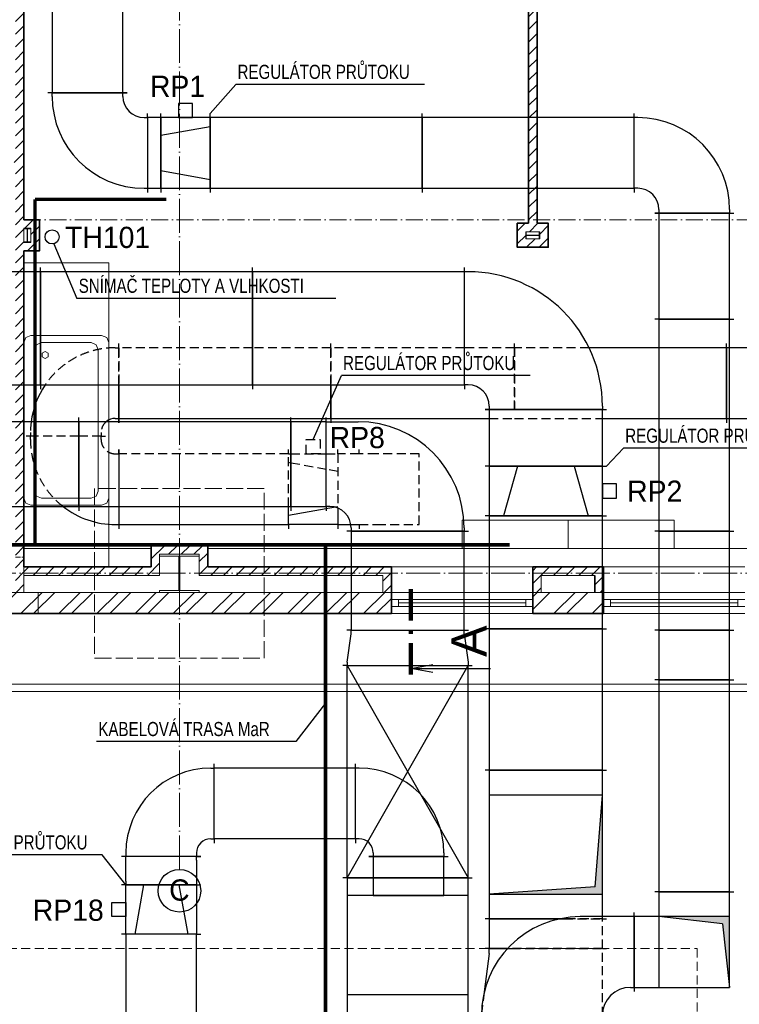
# Model space of a CAD drawing. Header units: millimetres. Extents: x -21108 to 360233, y 566 to 551167.
# Tile 33 of 38: x 180361 to 185453, y 268778 to 275740. Entities that reach past the tile are written whole.
import ezdxf
from ezdxf.enums import TextEntityAlignment as Align

# ---------------------------------------------------------------- set-up
doc = ezdxf.new("R2010")
doc.units = ezdxf.units.MM
doc.header["$LTSCALE"] = 10
for name, pattern in [('ACAD_ISO02W100', [15, 12, -3]), ('ACAD_ISO04W100', [30, 24, -3, 0, -3]), ('ACAD_ISO10W100', [18, 12, -3, 0, -3]), ('DASHED', [19.05, 12.7, -6.35]), ('DASHED2', [9.525, 6.35, -3.175])]:
    doc.linetypes.add(name, pattern=pattern)
for name, color, linetype in [('MaR', 1, 'Continuous'), ('popisky', 253, 'Continuous'), ('rezy', 253, 'Continuous')]:
    doc.layers.add(name, color=color, linetype=linetype)
for name, color, linetype, lineweight in [('NS_tenka', 253, 'Continuous', 9), ('NS_tlusta', 253, 'Continuous', 15), ('NS_velmi_tlusta', 253, 'Continuous', 35), ('srafy', 253, 'Continuous', 9), ('tlusta', 253, 'Continuous', 15), ('VZT Tenka', 7, 'Continuous', 15)]:
    doc.layers.add(name, color=color, linetype=linetype, lineweight=lineweight)
doc.layers.add('zarizovaci predmety', color=253, linetype='Continuous', lineweight=9, transparency=0.3)
doc.styles.add('laplan N', font='txt')
doc.styles.add('pivovarska', font='txt')
doc.styles.get("Standard").update_dxf_attribs({"font": 'ic-simplex.shx', "width": 0.8})
pattern_1 = [(45, (296868.58, 241215.705), (-44.90128, 44.90128), [])]
pattern_2 = [(45, (295236.7, 242274.44), (-134.70384, 134.70384), []), (45, (295326.5, 242274.44), (-134.70384, 134.70384), [])]

# ---------------------------------------------------------------- blocks, each defined once
blk = doc.blocks.new('A$C58849bc7')
at = {"layer": 'NS_tlusta'}
for p, q in [((0, 150), (1000, 150)), ((0, 100), (1000, 100)), ((50, 100), (50, 50)), ((50, 75), (950, 75)), ((950, 100), (950, 50)), ((0, 50), (1000, 50)), ((0, 0), (1000, 0))]:
    blk.add_line(p, q, dxfattribs=at)
blk = doc.blocks.new('*U1060')
at = {"layer": 'zarizovaci predmety'}
blk.add_lwpolyline([(0, 0), (2151, 0), (2151, -600), (0, -600)], close=True, dxfattribs=at)
blk = doc.blocks.new('CA0502B2$')
at = {"layer": 'zarizovaci predmety'}
for p, q in [((-0.7604, -0.0146), (-0.725, 0)), ((-0.075, 0), (-0.725, 0)), ((-0.075, 0), (0.075, 0)), ((0.375, 0), (0.075, 0)), ((0.4104, -0.0146), (0.375, 0)), ((-0.7604, -0.0146), (-0.775, -0.05)), ((-0.775, -0.55), (-0.775, -0.05)), ((0.4104, -0.0146), (0.425, -0.05)), ((0.425, -0.55), (0.425, -0.05)), ((-0.7104, -0.0896), (-0.725, -0.125)), ((-0.725, -0.475), (-0.725, -0.125)), ((-0.7104, -0.0896), (-0.675, -0.075)), ((0.325, -0.075), (-0.675, -0.075)), ((0.2751, -0.1283), (0.2626, -0.15)), ((0.3001, -0.1283), (0.2751, -0.1283)), ((0.3126, -0.15), (0.3001, -0.1283)), ((0.3604, -0.0896), (0.325, -0.075)), ((0.375, -0.125), (0.3604, -0.0896)), ((0.375, -0.475), (0.375, -0.125)), ((0.2751, -0.1717), (0.2626, -0.15)), ((0.3001, -0.1717), (0.2751, -0.1717)), ((0.3126, -0.15), (0.3001, -0.1717)), ((-0.725, -0.475), (-0.7104, -0.5104)), ((0.3604, -0.5104), (0.375, -0.475)), ((-0.775, -0.55), (-0.7604, -0.5854)), ((-0.675, -0.525), (-0.7104, -0.5104)), ((-0.675, -0.525), (0.325, -0.525)), ((0.325, -0.525), (0.3604, -0.5104)), ((0.425, -0.55), (0.4104, -0.5854)), ((-0.725, -0.6), (-0.7604, -0.5854)), ((-0.725, -0.6), (-0.075, -0.6)), ((0.075, -0.6), (-0.075, -0.6)), ((0.075, -0.6), (0.375, -0.6)), ((0.375, -0.6), (0.4104, -0.5854))]:
    blk.add_line(p, q, dxfattribs=at)
blk = doc.blocks.new('*U1050')
at = {"layer": 'popisky', "linetype": 'ByBlock'}
blk.add_circle((0, 0), 3.02, dxfattribs=at)
at = {"layer": 'popisky', "linetype": 'ByBlock', "style": 'laplan N'}
blk.add_attdef('OZNACENI', text='', height=3, dxfattribs=at).set_placement((0, 0.1), align=Align.MIDDLE_CENTER)
blk = doc.blocks.new('*U1062')
at = {"layer": 'rezy', "linetype": 'ByBlock'}
blk.add_line((-11.27, 0), (-11.27, -11.25), dxfattribs=at)
at = {"layer": 'rezy', "linetype": 'ByBlock', "const_width": 0.63}
for points in [[(-12.15, 0), (-7.65, 0)], [(-6.39, 0), (-5.76, 0)], [(-4.5, 0), (0, 0)]]:
    blk.add_lwpolyline(points, dxfattribs=at)
at = {"layer": 'rezy', "linetype": 'ByBlock'}
blk.add_lwpolyline([(-11.82, -3.1), (-11.27, 0), (-10.72, -3.1)], dxfattribs=at)
at = {"layer": 'rezy', "linetype": 'ByBlock', "style": 'pivovarska'}
blk.add_attdef('OZN_ŘEZU_1K', (-9.63, -10.73), '', height=5, dxfattribs=at)

msp = doc.modelspace()

# ---------------------------------------------------------------- hatches: boundary and pattern name
at = {"layer": 'srafy', "transparency": 33554610}
h = msp.add_hatch(dxfattribs=at)
h.set_pattern_fill('ANSI31', color=8, scale=20)
h.set_pattern_definition(pattern_1)
h.paths.add_polyline_path([(180391.399, 271825.417), (180331.399, 271825.417), (180331.399, 271690.417), (180391.399, 271690.417)])
h.paths.add_polyline_path([(180331.399, 274790.417), (179341.399, 274790.417), (179341.399, 274730.417), (180331.399, 274730.417), (180331.399, 271825.417), (180391.399, 271825.417), (180391.399, 281825.417), (180331.399, 281825.417)])
h.paths.add_polyline_path([(180331.399, 282590.148), (180331.399, 281825.417), (180391.399, 281825.417), (180391.399, 282588.004)])
h = msp.add_hatch(dxfattribs=at)
h.set_pattern_fill('ANSI31', color=8, scale=20)
h.set_pattern_definition([(45, (295236.7, 242274.444), (-44.90128, 44.90128), [])])
h.paths.add_polyline_path([(184016.399, 282458.497), (183966.399, 282460.283), (183966.399, 281825.417), (184016.399, 281825.417)])
h.paths.add_polyline_path([(183961.399, 278325.577), (184021.399, 278325.577), (184021.399, 281825.417), (183961.399, 281825.417)])
h.paths.add_polyline_path([(183941.399, 274190.417), (183941.399, 274240.417), (184041.399, 274240.417), (184041.399, 274190.417)])
h.paths.add_polyline_path([(183961.399, 274300.417), (183881.399, 274300.417), (183881.399, 274130.417), (184101.399, 274130.417), (184101.399, 274300.417), (184021.399, 274300.417), (184021.399, 278323.337), (183961.399, 278323.337)])
h = msp.add_hatch(dxfattribs=at)
h.set_pattern_fill('ANSI31', color=8, scale=20)
h.set_pattern_definition(pattern_1)
h.paths.add_polyline_path([(180501.399, 274325.417), (180391.399, 274325.417), (180391.399, 274265.417), (180441.399, 274265.417), (180441.399, 274215.417), (180501.399, 274215.417)])
h.paths.add_polyline_path([(180501.399, 274215.417), (180441.399, 274215.417), (180441.399, 274165.417), (180391.399, 274165.417), (180391.399, 274105.417), (180501.399, 274105.417)])
h = msp.add_hatch(dxfattribs=at)
h.set_pattern_fill('ANSI31', color=8, scale=20)
h.set_pattern_definition(pattern_1)
h.paths.add_polyline_path([(180391.399, 271870.417), (180391.399, 271810.417), (181351.399, 271810.417), (181351.399, 271960.417), (181631.399, 271960.417), (181631.399, 271810.417), (182931.399, 271810.417), (182931.399, 271690.417), (182991.399, 271690.417), (182991.399, 271870.417), (181691.399, 271870.417), (181691.399, 272020.417), (181291.399, 272020.417), (181291.399, 271870.417)])
h = msp.add_hatch(dxfattribs=at)
h.set_pattern_fill('ANSI31', color=8, scale=20)
h.set_pattern_definition(pattern_1)
h.paths.add_polyline_path([(183991.399, 271870.417), (183991.399, 271690.417), (184051.399, 271690.417), (184051.399, 271810.417), (184431.399, 271810.417), (184431.168, 271690.417), (184491.399, 271690.417), (184491.399, 271870.417)])
h = msp.add_hatch(dxfattribs=at)
h.set_pattern_fill('ANSI32', color=8, scale=20)
h.set_pattern_definition(pattern_2)
h.paths.add_polyline_path([(179991.399, 271690.417), (179991.399, 271540.417), (182991.399, 271540.417), (182991.399, 271690.417)])
h = msp.add_hatch(dxfattribs=at)
h.set_pattern_fill('ANSI32', color=8, scale=20)
h.set_pattern_definition(pattern_2)
h.paths.add_polyline_path([(183991.399, 271690.417), (183991.399, 271540.417), (184491.399, 271540.417), (184491.399, 271690.417)])

# ---------------------------------------------------------------- linework, layer by layer
at = {"color": 0, "linetype": 'ByBlock', "lineweight": -2}
for p, q in [((180591.399, 276722.551), (180591.399, 275222.551)), ((181091.399, 275222.551), (181091.399, 276722.551)), ((181121.399, 275222.551), (180561.399, 275222.551)), ((180591.399, 275222.551), (180561.399, 275222.551)), ((180591.399, 275197.551), (180591.399, 275222.551)), ((181091.399, 275222.551), (180591.399, 275222.551)), ((180591.399, 275222.551), (181091.399, 275222.551)), ((181091.399, 275197.551), (181091.399, 275222.551)), ((181091.399, 275222.551), (181121.399, 275222.551)), ((181266.399, 275047.551), (181266.399, 275077.551)), ((184708.846, 275047.551), (184708.846, 275077.551)), ((181241.399, 275047.551), (181266.399, 275047.551)), ((181266.399, 275047.551), (181266.399, 274547.551)), ((184733.846, 275047.551), (184708.846, 275047.551)), ((184708.846, 274547.551), (184708.846, 275047.551)), ((181241.399, 274547.551), (181266.399, 274547.551)), ((181266.399, 274547.551), (181266.399, 274517.551)), ((184733.846, 274547.551), (184708.846, 274547.551)), ((184708.846, 274547.551), (184708.846, 274517.551)), ((184853.846, 274372.551), (185413.846, 274372.551)), ((184883.846, 274397.551), (184883.846, 274372.551)), ((184883.846, 274372.551), (185383.846, 274372.551)), ((185383.846, 274397.551), (185383.846, 274372.551)), ((180508.846, 273957.551), (179808.846, 273957.551)), ((180508.846, 273957.551), (180508.846, 273987.551)), ((180508.846, 273957.551), (180508.846, 273987.551)), ((180508.846, 273957.551), (180508.846, 273157.551)), ((182008.846, 273957.551), (180508.846, 273957.551)), ((180508.846, 273157.551), (180508.846, 273957.551)), ((182008.846, 273957.551), (182008.846, 273987.551)), ((182008.846, 273957.551), (182008.846, 273987.551)), ((182008.846, 273957.551), (182008.846, 273157.551)), ((183508.846, 273957.551), (182008.846, 273957.551)), ((182008.846, 273157.551), (182008.846, 273957.551)), ((183508.846, 273957.551), (183508.846, 273987.551)), ((183508.846, 273957.551), (183508.846, 273987.551)), ((183533.846, 273957.551), (183508.846, 273957.551)), ((183508.846, 273157.551), (183508.846, 273957.551)), ((183508.846, 273157.551), (183508.846, 273957.551)), ((185362.693, 273420.417), (184389.44, 273420.417)), ((185362.693, 273420.417), (185362.693, 273450.417)), ((185362.693, 273420.417), (185362.693, 273450.417)), ((186662.693, 273420.417), (185362.693, 273420.417)), ((185362.693, 273420.417), (185362.693, 272920.417)), ((185362.693, 272920.417), (185362.693, 273420.417)), ((179808.846, 273157.551), (180508.846, 273157.551)), ((182008.846, 273157.551), (183508.846, 273157.551)), ((182562.693, 273157.551), (182562.693, 272920.417)), ((183683.846, 272982.551), (183683.846, 272582.551)), ((184483.846, 272582.551), (184483.846, 272982.551)), ((182280.565, 272897.551), (182280.565, 272927.551)), ((182530.565, 272897.551), (182530.565, 272927.551)), ((182530.565, 272897.551), (182530.565, 272927.551)), ((182562.693, 272920.417), (182562.693, 272897.551)), ((182562.693, 272920.417), (183683.846, 272920.417)), ((184483.846, 272920.417), (185362.693, 272920.417)), ((185362.693, 272920.417), (185362.693, 272890.417)), ((185362.693, 272920.417), (186662.693, 272920.417)), ((185362.693, 272920.417), (185362.693, 272890.417)), ((182280.565, 272897.551), (182280.565, 272297.551)), ((182280.565, 272897.551), (182280.565, 272897.551)), ((182530.565, 272897.551), (182280.565, 272897.551)), ((182530.565, 272897.551), (182755.565, 272897.551)), ((182530.565, 272897.551), (182530.565, 272897.551)), ((182530.565, 272297.551), (182530.565, 272897.551)), ((182530.565, 272297.551), (182530.565, 272897.551)), ((182530.565, 272897.551), (182530.565, 272897.551)), ((183683.846, 272232.551), (183683.846, 271432.551)), ((184483.846, 271432.551), (184483.846, 272232.551)), ((182705.565, 272147.551), (182705.565, 272122.551)), ((183505.565, 272147.551), (183505.565, 272122.551)), ((182705.565, 272122.551), (182675.565, 272122.551)), ((182705.565, 272122.551), (182675.565, 272122.551)), ((182705.565, 272122.551), (182705.565, 272122.551)), ((182705.565, 272122.551), (183505.565, 272122.551)), ((183505.565, 272122.551), (182705.565, 272122.551)), ((182705.565, 272122.551), (182705.565, 271422.551)), ((183505.565, 272122.551), (183505.565, 272122.551)), ((183505.565, 272122.551), (183535.565, 272122.551)), ((183505.565, 271422.551), (183505.565, 272122.551)), ((183505.565, 272122.551), (183535.565, 272122.551)), ((182705.565, 271422.551), (182675.565, 271422.551)), ((182705.565, 271422.551), (182675.565, 271422.551)), ((182677.565, 271197.551), (182705.565, 271397.551)), ((182705.565, 271397.551), (182705.565, 271422.551)), ((182705.565, 271422.551), (183505.565, 271422.551)), ((182705.565, 271422.551), (182705.565, 271422.551)), ((182705.565, 271422.551), (183505.565, 271422.551)), ((183505.565, 271397.551), (183505.565, 271422.551)), ((183505.565, 271422.551), (183535.565, 271422.551)), ((183505.565, 271422.551), (183505.565, 271422.551)), ((183505.565, 271422.551), (183535.565, 271422.551)), ((183505.565, 271397.551), (183533.565, 271197.551)), ((183683.846, 271432.551), (183653.846, 271432.551)), ((183683.846, 271432.551), (183653.846, 271432.551)), ((184483.846, 271432.551), (183683.846, 271432.551)), ((183683.846, 271432.551), (183683.846, 270432.551)), ((183683.846, 271432.551), (184483.846, 271432.551)), ((184483.846, 270432.551), (184483.846, 271432.551)), ((184483.846, 271432.551), (184513.846, 271432.551)), ((184483.846, 271432.551), (184513.846, 271432.551)), ((182677.565, 271172.551), (182647.565, 271172.551)), ((182677.565, 271197.551), (182677.565, 271172.551)), ((182677.565, 271172.551), (183533.565, 271172.551)), ((182677.565, 271172.551), (182677.565, 271172.551)), ((183533.565, 271197.551), (183533.565, 271172.551)), ((183533.565, 271172.551), (183563.565, 271172.551)), ((183533.565, 271172.551), (183533.565, 271172.551)), ((181737.691, 270448.018), (181737.691, 270478.018)), ((182737.691, 270448.018), (182737.691, 270478.018)), ((181712.691, 270448.018), (181737.691, 270448.018)), ((181737.691, 269948.018), (181737.691, 270448.018)), ((182762.691, 270448.018), (182737.691, 270448.018)), ((182737.691, 269948.018), (182737.691, 270448.018)), ((183683.846, 270432.551), (183653.846, 270432.551)), ((183683.846, 270432.551), (183653.846, 270432.551)), ((183683.846, 270432.551), (183683.846, 270257.551)), ((184483.846, 270432.551), (183683.846, 270432.551)), ((183683.846, 270432.551), (184483.846, 270432.551)), ((184483.846, 270432.551), (184513.846, 270432.551)), ((184483.846, 270257.551), (184483.846, 270432.551)), ((184483.846, 270432.551), (184513.846, 270432.551)), ((183683.846, 270257.551), (183683.846, 269557.551)), ((184483.846, 270257.551), (183683.846, 270257.551)), ((183683.846, 270257.551), (183683.846, 269557.551)), ((184483.846, 270257.551), (183683.846, 270257.551)), ((184433.846, 269607.551), (184483.846, 270257.551)), ((184483.846, 269557.551), (184483.846, 270257.551)), ((184483.846, 269557.551), (184483.846, 270257.551)), ((181712.691, 269948.018), (181737.691, 269948.018)), ((181737.691, 269948.018), (181737.691, 269918.018)), ((182762.691, 269948.018), (182737.691, 269948.018)), ((182737.691, 269948.018), (182737.691, 269918.018)), ((181112.691, 269848.018), (181112.691, 269823.018)), ((181612.691, 269848.018), (181612.691, 269823.018)), ((182862.691, 269848.018), (182862.691, 269823.018)), ((183362.691, 269848.018), (183362.691, 269823.018)), ((181112.691, 269823.018), (181082.691, 269823.018)), ((181642.691, 269823.018), (181082.691, 269823.018)), ((181112.691, 269798.018), (181112.691, 269823.018)), ((181612.691, 269823.018), (181112.691, 269823.018)), ((181112.691, 269823.018), (181112.691, 269823.018)), ((181612.691, 269823.018), (181112.691, 269823.018)), ((181112.691, 269648.018), (181112.691, 269798.018)), ((181612.691, 269798.018), (181612.691, 269823.018)), ((181612.691, 269823.018), (181642.691, 269823.018)), ((181612.691, 269823.018), (181612.691, 269823.018)), ((181612.691, 269798.018), (181612.691, 269648.018)), ((182832.691, 269823.018), (183392.691, 269823.018)), ((182862.691, 269823.018), (182832.691, 269823.018)), ((182862.691, 269823.018), (183362.691, 269823.018)), ((183362.691, 269823.018), (182862.691, 269823.018)), ((182862.691, 269823.018), (182862.691, 269547.551)), ((183362.691, 269547.551), (183362.691, 269823.018)), ((183362.691, 269823.018), (183392.691, 269823.018)), ((182677.565, 269672.551), (182647.565, 269672.551)), ((183533.565, 269672.551), (182677.565, 269672.551)), ((182677.565, 269672.551), (182677.565, 269547.551)), ((183533.565, 269547.551), (183533.565, 269672.551)), ((183533.565, 269672.551), (183563.565, 269672.551)), ((184433.846, 269607.551), (183683.846, 269557.551)), ((184883.846, 269572.551), (184853.846, 269572.551)), ((185383.846, 269572.551), (184883.846, 269572.551)), ((184883.846, 269572.551), (184883.846, 269397.551)), ((185383.846, 269397.551), (185383.846, 269572.551)), ((185383.846, 269572.551), (185413.846, 269572.551)), ((182677.565, 269547.551), (182677.565, 268847.551)), ((183533.565, 269547.551), (182677.565, 269547.551)), ((182677.565, 269547.551), (182677.565, 268847.551)), ((182862.691, 269547.551), (182832.691, 269547.551)), ((182862.691, 269547.551), (183362.691, 269547.551)), ((183533.565, 268847.551), (183533.565, 269547.551)), ((183533.565, 268847.551), (183533.565, 269547.551)), ((183683.846, 269557.551), (184483.846, 269557.551)), ((183683.846, 269557.551), (183683.846, 269382.551)), ((184483.846, 269397.551), (184483.846, 269557.551)), ((183683.846, 269382.551), (183653.846, 269382.551)), ((183683.846, 269382.551), (184183.71, 269382.551)), ((184708.846, 269397.551), (184327.846, 269397.551)), ((184708.846, 269397.551), (184708.846, 269427.551)), ((184708.846, 269397.551), (184708.846, 269427.551)), ((184708.846, 269397.551), (184708.846, 268897.551)), ((184883.846, 269397.551), (184708.846, 269397.551)), ((184708.846, 269397.551), (184708.846, 269397.551)), ((184708.846, 268897.551), (184708.846, 269397.551)), ((184883.846, 269397.551), (184883.846, 268897.551)), ((185333.846, 269347.551), (184883.846, 269397.551)), ((185383.846, 269397.551), (184883.846, 269397.551)), ((184883.846, 269397.551), (184883.846, 268897.551)), ((185383.846, 268897.551), (185383.846, 269397.551)), ((185383.846, 268897.551), (185383.846, 269397.551)), ((185333.846, 269347.551), (185383.846, 268897.551)), ((183683.846, 269172.551), (183653.846, 269172.551)), ((183683.846, 269137.551), (183683.846, 269172.551)), ((183683.846, 269172.551), (183683.846, 269172.551)), ((183813.671, 269172.551), (183683.846, 269172.551)), ((183683.846, 269137.551), (183648.553, 268866.551)), ((184683.846, 268897.551), (184708.846, 268897.551)), ((184708.846, 268897.551), (184708.846, 268867.551)), ((184708.846, 268897.551), (184883.846, 268897.551)), ((184708.846, 268897.551), (184708.846, 268897.551)), ((184708.846, 268897.551), (184708.846, 268867.551)), ((184883.846, 268897.551), (185383.846, 268897.551)), ((184883.846, 268897.551), (185383.846, 268897.551)), ((182677.565, 268847.551), (182677.565, 268672.551)), ((182677.565, 268847.551), (183533.565, 268847.551)), ((183533.565, 268672.551), (183533.565, 268847.551))]:
    msp.add_line(p, q, dxfattribs=at)
at = {"color": 1, "linetype": 'ByBlock', "lineweight": -2}
for p, q in [((181483.849, 275147.551), (181483.849, 275047.551)), ((181583.849, 275147.551), (181483.849, 275147.551)), ((181583.849, 275047.551), (181583.849, 275147.551)), ((181708.849, 275047.551), (181358.849, 275047.551)), ((181358.849, 275047.551), (181358.849, 274547.551)), ((181483.849, 275047.551), (181583.849, 275047.551)), ((181708.849, 274547.551), (181708.849, 275047.551)), ((181358.849, 274922.551), (181708.849, 274985.051)), ((181358.849, 274672.551), (181708.849, 274610.051)), ((181358.849, 274547.551), (181708.849, 274547.551)), ((183683.846, 272582.551), (183653.846, 272582.551)), ((183683.846, 272582.551), (183683.846, 272232.551)), ((184483.846, 272582.551), (183683.846, 272582.551)), ((183683.846, 272582.551), (184483.846, 272582.551)), ((183883.846, 272582.551), (183783.846, 272232.551)), ((184283.846, 272582.551), (184383.846, 272232.551)), ((184483.846, 272232.551), (184483.846, 272582.551)), ((184483.846, 272582.551), (184513.846, 272582.551)), ((184583.846, 272457.551), (184483.846, 272457.551)), ((184483.846, 272457.551), (184483.846, 272357.551)), ((184583.846, 272357.551), (184583.846, 272457.551)), ((184483.846, 272357.551), (184583.846, 272357.551)), ((182262.693, 272170.417), (182262.693, 272297.551)), ((182595.039, 272292.264), (182262.693, 272232.917)), ((182280.565, 272297.551), (182280.565, 272267.551)), ((182280.565, 272297.551), (182280.565, 272297.551)), ((182280.565, 272297.551), (182530.565, 272297.551)), ((182530.565, 272297.551), (182530.565, 272297.551)), ((182530.565, 272297.551), (182530.565, 272267.551)), ((182555.565, 272297.551), (182530.565, 272297.551)), ((182530.565, 272297.551), (182530.565, 272297.551)), ((182530.565, 272297.551), (182530.565, 272267.551)), ((182612.693, 272286.246), (182612.693, 272170.417)), ((183683.846, 272232.551), (183653.846, 272232.551)), ((183683.846, 272232.551), (184483.846, 272232.551)), ((184483.846, 272232.551), (183683.846, 272232.551)), ((184483.846, 272232.551), (184513.846, 272232.551)), ((182612.693, 272170.417), (182262.693, 272170.417)), ((181112.691, 269648.018), (181112.691, 269623.018)), ((181612.691, 269648.018), (181612.691, 269623.018)), ((181112.691, 269623.018), (181082.691, 269623.018)), ((181112.691, 269623.018), (181112.691, 269623.018)), ((181612.691, 269623.018), (181112.691, 269623.018)), ((181112.691, 269273.018), (181112.691, 269623.018)), ((181112.691, 269623.018), (181612.691, 269623.018)), ((181237.691, 269623.018), (181175.191, 269273.018)), ((181487.691, 269623.018), (181550.191, 269273.018)), ((181612.691, 269623.018), (181642.691, 269623.018)), ((181612.691, 269623.018), (181612.691, 269623.018)), ((181612.691, 269623.018), (181612.691, 269273.018)), ((181012.691, 269498.018), (181112.691, 269498.018)), ((181012.691, 269398.018), (181012.691, 269498.018)), ((181112.691, 269498.018), (181112.691, 269398.018)), ((181112.691, 269398.018), (181012.691, 269398.018)), ((181612.691, 269273.018), (181112.691, 269273.018))]:
    msp.add_line(p, q, dxfattribs=at)
at = {"color": 0, "linetype": 'ByBlock'}
for p, q in [((181266.399, 275047.551), (181266.399, 275077.551)), ((183208.846, 275047.551), (183208.846, 275077.551)), ((183208.846, 275047.551), (183208.846, 275077.551)), ((184708.846, 275047.551), (184708.846, 275077.551)), ((181266.399, 275047.551), (181266.399, 274547.551)), ((181358.849, 275047.551), (181266.399, 275047.551)), ((183208.846, 275047.551), (181708.846, 275047.551)), ((183208.846, 275047.551), (183208.846, 274547.551)), ((184708.846, 275047.551), (183208.846, 275047.551)), ((183208.846, 274547.551), (183208.846, 275047.551)), ((184708.846, 274547.551), (184708.846, 275047.551)), ((181266.399, 274547.551), (181358.849, 274547.551)), ((181266.399, 274547.551), (181266.399, 274517.551)), ((181708.846, 274547.551), (183208.846, 274547.551)), ((183208.846, 274547.551), (184708.846, 274547.551)), ((183208.846, 274547.551), (183208.846, 274517.551)), ((183208.846, 274547.551), (183208.846, 274517.551)), ((184708.846, 274547.551), (184708.846, 274517.551)), ((184883.846, 274372.551), (184853.846, 274372.551)), ((185383.846, 274372.551), (184883.846, 274372.551)), ((184883.846, 274372.551), (184883.846, 273622.551)), ((185383.846, 274372.551), (185413.846, 274372.551)), ((185383.846, 273622.551), (185383.846, 274372.551)), ((184883.846, 273622.551), (184853.846, 273622.551)), ((184883.846, 273622.551), (184853.846, 273622.551)), ((185383.846, 273622.551), (184883.846, 273622.551)), ((184883.846, 273622.551), (184883.846, 272122.551)), ((184883.846, 273622.551), (185383.846, 273622.551)), ((185383.846, 273622.551), (185413.846, 273622.551)), ((185383.846, 272122.551), (185383.846, 273622.551)), ((185383.846, 273622.551), (185413.846, 273622.551)), ((182562.693, 272920.417), (182562.693, 273157.551)), ((181062.693, 272920.417), (182562.693, 272920.417)), ((182280.565, 272897.551), (182280.565, 272927.551)), ((182562.693, 272920.417), (182562.693, 272897.551)), ((180780.565, 272897.551), (179280.565, 272897.551)), ((182280.565, 272897.551), (180780.565, 272897.551)), ((182280.565, 272297.551), (182280.565, 272897.551)), ((179280.565, 272297.551), (180780.565, 272297.551)), ((180780.565, 272297.551), (182280.565, 272297.551)), ((181062.693, 272170.417), (182262.693, 272170.417)), ((182612.693, 272170.417), (182703.812, 272170.417)), ((184883.846, 272122.551), (184853.846, 272122.551)), ((184883.846, 272122.551), (184853.846, 272122.551)), ((184883.846, 272122.551), (185383.846, 272122.551)), ((185383.846, 272122.551), (184883.846, 272122.551)), ((184883.846, 272122.551), (184883.846, 271422.551)), ((185383.846, 272122.551), (185413.846, 272122.551)), ((185383.846, 272122.551), (185413.846, 272122.551)), ((185383.846, 271422.551), (185383.846, 272122.551)), ((184883.846, 271422.551), (184853.846, 271422.551)), ((184883.846, 271422.551), (184853.846, 271422.551)), ((185383.846, 271422.551), (184883.846, 271422.551)), ((184883.846, 271422.551), (184883.846, 271072.551)), ((184883.846, 271422.551), (185383.846, 271422.551)), ((185383.846, 271422.551), (185413.846, 271422.551)), ((185383.846, 271072.551), (185383.846, 271422.551)), ((185383.846, 271422.551), (185413.846, 271422.551)), ((184883.846, 271072.551), (184853.846, 271072.551)), ((184883.846, 271072.551), (184853.846, 271072.551)), ((185383.846, 271072.551), (184883.846, 271072.551)), ((184883.846, 271072.551), (184883.846, 269572.551)), ((184883.846, 271072.551), (185383.846, 271072.551)), ((185383.846, 271072.551), (185413.846, 271072.551)), ((185383.846, 269572.551), (185383.846, 271072.551)), ((185383.846, 271072.551), (185413.846, 271072.551)), ((184883.846, 269572.551), (184853.846, 269572.551)), ((184883.846, 269572.551), (185383.846, 269572.551)), ((185383.846, 269572.551), (185413.846, 269572.551)), ((183683.846, 269382.551), (183653.846, 269382.551)), ((184183.71, 269382.551), (183683.846, 269382.551)), ((183683.846, 269382.551), (183683.846, 269172.551)), ((181112.691, 269273.018), (181112.691, 267773.018)), ((181612.691, 267773.018), (181612.691, 269273.018)), ((183683.846, 269172.551), (183653.846, 269172.551)), ((183683.846, 269172.551), (183813.671, 269172.551))]:
    msp.add_line(p, q, dxfattribs=at)
at = {"color": 1, "linetype": 'ByBlock'}
for p, q in [((181358.849, 275047.551), (181358.849, 275077.551)), ((181708.846, 275047.551), (181708.846, 275077.551)), ((181358.849, 274547.551), (181358.849, 275047.551)), ((181708.846, 275047.551), (181708.846, 274547.551)), ((181358.849, 274547.551), (181358.849, 274517.551)), ((181708.846, 274547.551), (181708.846, 274517.551)), ((182262.693, 272170.417), (182262.693, 272297.551)), ((182280.565, 272297.551), (182280.565, 272267.551)), ((182612.693, 272286.246), (182612.693, 272170.417)), ((182262.693, 272170.417), (182262.693, 272140.417)), ((182612.693, 272170.417), (182612.693, 272140.417)), ((181112.691, 269273.018), (181082.691, 269273.018)), ((181612.691, 269273.018), (181112.691, 269273.018)), ((181612.691, 269273.018), (181642.691, 269273.018))]:
    msp.add_line(p, q, dxfattribs=at)
at = {"linetype": 'DASHED', "lineweight": -2, "ltscale": 0.5}
for p, q in [((181037.693, 273420.417), (181062.693, 273420.417)), ((181062.693, 273157.551), (181062.693, 273450.417)), ((181062.693, 273157.551), (181062.693, 273420.417)), ((182562.693, 273420.417), (182562.693, 273450.417)), ((183508.846, 273420.417), (182562.693, 273420.417)), ((182562.693, 273420.417), (182562.693, 273157.551)), ((183862.693, 273420.417), (183508.846, 273420.417)), ((183862.693, 273420.417), (183862.693, 273450.417)), ((183862.693, 273420.417), (183862.693, 273450.417)), ((183862.693, 272982.551), (183862.693, 273420.417)), ((184389.44, 273420.417), (183862.693, 273420.417)), ((183862.693, 273420.417), (183862.693, 272982.551)), ((183683.846, 272920.417), (183862.693, 272920.417)), ((183862.693, 272920.417), (184483.846, 272920.417)), ((181062.693, 272890.417), (181062.693, 272897.551)), ((180437.693, 272795.417), (180407.693, 272795.417)), ((180437.693, 272795.417), (180407.693, 272795.417)), ((180437.693, 272820.417), (180437.693, 272795.417)), ((180780.565, 272795.417), (180437.693, 272795.417)), ((180437.693, 272770.417), (180437.693, 272795.417)), ((180780.565, 272795.417), (180437.693, 272795.417)), ((180937.693, 272795.417), (180780.565, 272795.417)), ((180937.693, 272795.417), (180780.565, 272795.417)), ((180937.693, 272820.417), (180937.693, 272795.417)), ((180937.693, 272795.417), (180967.693, 272795.417)), ((180937.693, 272770.417), (180937.693, 272795.417)), ((180937.693, 272795.417), (180967.693, 272795.417)), ((181062.693, 272700.417), (181062.693, 272297.551)), ((182762.693, 272670.417), (182762.693, 272700.417)), ((181037.693, 272670.417), (181062.693, 272670.417)), ((181062.693, 272670.417), (181062.693, 272297.551)), ((182887.693, 272670.417), (182762.693, 272670.417)), ((183187.693, 272670.417), (182887.693, 272670.417)), ((183187.693, 272170.417), (183187.693, 272670.417)), ((182762.693, 272170.417), (182762.693, 272140.417)), ((182762.693, 272170.417), (182887.693, 272170.417)), ((182887.693, 272170.417), (183187.693, 272170.417)), ((184211.71, 269382.551), (184483.846, 269382.551)), ((184483.846, 269382.551), (184483.846, 269397.551)), ((184483.846, 269382.551), (184513.846, 269382.551)), ((184483.846, 268697.551), (184483.846, 269172.551))]:
    msp.add_line(p, q, dxfattribs=at)
at = {"linetype": 'DASHED', "ltscale": 0.5}
for p, q in [((181062.693, 273420.417), (181062.693, 273450.417)), ((181062.693, 273420.417), (181062.693, 273157.551)), ((182008.846, 273420.417), (181062.693, 273420.417)), ((182562.693, 273420.417), (182008.846, 273420.417)), ((182562.693, 273420.417), (182562.693, 273450.417)), ((182562.693, 273157.551), (182562.693, 273420.417)), ((181062.693, 272897.551), (181062.693, 272890.417)), ((181062.693, 272670.417), (181062.693, 272700.417)), ((182762.693, 272670.417), (182762.693, 272700.417)), ((182262.693, 272670.417), (181062.693, 272670.417)), ((181062.693, 272670.417), (181062.693, 272297.551)), ((182762.693, 272670.417), (182612.693, 272670.417)), ((182703.812, 272170.417), (182762.693, 272170.417)), ((182762.693, 272170.417), (182762.693, 272140.417)), ((184483.846, 269382.551), (184211.71, 269382.551)), ((184483.846, 269382.551), (184513.846, 269382.551)), ((184483.846, 269172.551), (184483.846, 269382.551)), ((183841.671, 269172.551), (184483.846, 269172.551))]:
    msp.add_line(p, q, dxfattribs=at)
at = {"linetype": 'ByBlock', "lineweight": -2}
for p, q in [((180508.846, 273157.551), (182008.846, 273157.551)), ((180508.846, 273157.551), (180508.846, 273127.551)), ((180508.846, 273157.551), (180508.846, 273127.551)), ((181062.693, 272920.417), (181062.693, 273157.551)), ((181062.693, 272897.551), (181062.693, 273157.551)), ((182008.846, 273157.551), (182008.846, 273127.551)), ((182008.846, 273157.551), (182008.846, 273127.551)), ((183533.846, 273157.551), (183508.846, 273157.551)), ((183508.846, 273157.551), (183508.846, 273127.551)), ((183508.846, 273157.551), (183508.846, 273127.551)), ((183653.846, 272982.551), (184513.846, 272982.551)), ((183683.846, 272982.551), (183653.846, 272982.551)), ((183683.846, 273007.551), (183683.846, 272982.551)), ((183683.846, 272982.551), (184483.846, 272982.551)), ((184483.846, 272982.551), (183683.846, 272982.551)), ((184483.846, 273007.551), (184483.846, 272982.551)), ((184483.846, 272982.551), (184513.846, 272982.551)), ((181037.693, 272920.417), (181062.693, 272920.417)), ((181062.693, 272297.551), (181062.693, 272170.417)), ((181062.693, 272297.551), (181062.693, 272140.417)), ((181037.693, 272170.417), (181062.693, 272170.417))]:
    msp.add_line(p, q, dxfattribs=at)
at = {"linetype": 'ByBlock'}
for p, q in [((181062.693, 273157.551), (181062.693, 272920.417)), ((180780.565, 272897.551), (180780.565, 272927.551)), ((180780.565, 272897.551), (180780.565, 272927.551)), ((181062.693, 272920.417), (181062.693, 272897.551)), ((180780.565, 272897.551), (180780.565, 272297.551)), ((180780.565, 272297.551), (180780.565, 272897.551)), ((180780.565, 272297.551), (180780.565, 272267.551)), ((180780.565, 272297.551), (180780.565, 272267.551)), ((181062.693, 272297.551), (181062.693, 272170.417)), ((181062.693, 272170.417), (181062.693, 272140.417))]:
    msp.add_line(p, q, dxfattribs=at)
at = {"color": 2, "linetype": 'DASHED', "ltscale": 0.5}
for p, q in [((182562.693, 272897.551), (182562.693, 272890.417)), ((184211.71, 269382.551), (184183.71, 269382.551)), ((183813.671, 269172.551), (183841.671, 269172.551)), ((184483.846, 269172.551), (184513.846, 269172.551))]:
    msp.add_line(p, q, dxfattribs=at)
at = {"color": 2, "linetype": 'DASHED', "lineweight": -2, "ltscale": 0.5}
for p, q in [((182562.693, 272897.551), (182562.693, 272890.417)), ((184183.71, 269382.551), (184211.71, 269382.551)), ((184483.846, 269172.551), (183813.671, 269172.551)), ((184483.846, 269172.551), (184513.846, 269172.551)), ((184483.846, 269172.551), (184483.846, 269172.551)), ((183648.553, 268866.551), (183627.926, 268708.17))]:
    msp.add_line(p, q, dxfattribs=at)
at = {"color": 1, "linetype": 'DASHED', "lineweight": -2, "ltscale": 0.5}
for p, q in [((182387.693, 272770.417), (182487.693, 272770.417)), ((182387.693, 272670.417), (182387.693, 272770.417)), ((182487.693, 272770.417), (182487.693, 272670.417)), ((182262.693, 272297.551), (182262.693, 272670.417)), ((182262.693, 272670.417), (182280.565, 272670.417)), ((182280.565, 272670.417), (182530.565, 272670.417)), ((182487.693, 272670.417), (182387.693, 272670.417)), ((182530.565, 272670.417), (182612.693, 272670.417)), ((182612.693, 272670.417), (182612.693, 272286.246)), ((182280.565, 272604.725), (182262.693, 272607.917)), ((182530.565, 272560.082), (182280.565, 272604.725)), ((182612.693, 272545.417), (182530.565, 272560.082)), ((182612.693, 272295.417), (182595.039, 272292.264))]:
    msp.add_line(p, q, dxfattribs=at)
at = {"color": 1, "linetype": 'DASHED', "ltscale": 0.5}
for p, q in [((182262.693, 272670.417), (182262.693, 272700.417)), ((182612.693, 272670.417), (182612.693, 272700.417)), ((182262.693, 272297.551), (182262.693, 272670.417)), ((182612.693, 272670.417), (182612.693, 272286.246))]:
    msp.add_line(p, q, dxfattribs=at)
at = {"color": 2, "linetype": 'DASHED', "lineweight": 25}
msp.add_line((183683.846, 269557.551), (184483.846, 269557.551), dxfattribs=at)
at = {"color": 40, "linetype": 'DASHED', "lineweight": 25}
for p, q in [((185383.846, 269397.551), (184883.846, 269397.551)), ((182677.565, 268847.551), (183533.565, 268847.551))]:
    msp.add_line(p, q, dxfattribs=at)
at = {"color": 0, "linetype": 'ByBlock', "lineweight": -2}
for points in [[(182677.565, 271172.551), (182647.565, 271172.551)], [(182677.565, 271172.551), (183533.565, 271172.551)], [(182677.565, 269672.551), (182677.565, 271172.551)], [(182677.565, 271172.551), (183533.565, 269672.551)], [(182677.565, 269672.551), (183533.565, 271172.551)], [(183533.565, 269672.551), (183533.565, 271172.551)], [(183533.565, 271172.551), (183563.565, 271172.551)], [(181737.691, 270448.018), (181737.691, 270478.018)], [(182737.691, 270448.018), (182737.691, 270478.018)], [(181737.691, 269948.018), (181737.691, 270448.018)], [(182737.691, 270448.018), (181737.691, 270448.018)], [(182737.691, 269948.018), (182737.691, 270448.018)], [(181737.691, 269948.018), (181737.691, 269918.018)], [(182737.691, 269948.018), (181737.691, 269948.018)], [(182737.691, 269948.018), (182737.691, 269918.018)], [(182677.565, 269672.551), (182647.565, 269672.551)], [(182677.565, 269672.551), (183533.565, 269672.551)], [(183533.565, 269672.551), (183563.565, 269672.551)]]:
    msp.add_lwpolyline(points, dxfattribs=at)
for centre, radius, start, end in [((181241.399, 275197.551), 650, 180, 270), ((181241.399, 275197.551), 150, 180, 270), ((184733.846, 274397.551), 650, 0, 90), ((184733.846, 274397.551), 150, 0, 90), ((183533.846, 273007.551), 950, 0, 90), ((182755.565, 272147.551), 750, 0, 90), ((182555.565, 272147.551), 150, 0, 90), ((181712.691, 269848.018), 600, 90, 180), ((182762.691, 269848.018), 600, 0, 90), ((181712.691, 269848.018), 100, 90, 180), ((182762.691, 269848.018), 100, 0, 90), ((184327.846, 268697.551), 700, 90, 180), ((184683.846, 268697.551), 200, 90, 180)]:
    msp.add_arc(centre, radius, start, end, dxfattribs=at)
at = {"linetype": 'DASHED', "lineweight": -2, "ltscale": 0.5}
for centre, radius, start, end in [((181037.693, 272820.417), 600, 90, 145.8133299), ((181037.693, 272820.417), 600, 172.61375, 180), ((181037.693, 272820.417), 100, 129.5251189, 180), ((181037.693, 272770.417), 600, 180, 232.0091496), ((181037.693, 272770.417), 100, 180, 270)]:
    msp.add_arc(centre, radius, start, end, dxfattribs=at)
at = {"linetype": 'ByBlock', "lineweight": -2}
for centre, radius, start, end in [((181037.693, 272820.417), 600, 145.8133299, 172.61375), ((183533.846, 273007.551), 150, 0, 90), ((181037.693, 272820.417), 100, 90, 129.5251189), ((181037.693, 272770.417), 600, 232.0091496, 270)]:
    msp.add_arc(centre, radius, start, end, dxfattribs=at)
at = {"color": 0, "lineweight": -2}
for points in [[(184433.846, 269607.551), (184483.846, 269557.551), (184483.846, 270257.551)], [(184433.846, 269607.551), (183683.846, 269557.551), (184483.846, 269557.551)], [(184433.846, 269607.551), (183683.846, 269557.551), (183683.846, 269557.551)], [(185333.846, 269347.551), (185383.846, 269397.551), (184883.846, 269397.551)], [(185333.846, 269347.551), (185383.846, 268897.551), (185383.846, 269397.551)], [(185333.846, 269347.551), (185383.846, 268897.551), (185383.846, 268897.551)]]:
    msp.add_solid(points, dxfattribs=at)
at = {"layer": 'MaR'}
for p, q in [((181708.846, 275077.551), (181890.225, 275281.862)), ((183225.636, 275281.862), (181890.225, 275281.862)), ((180602.431, 274155.695), (180766.718, 273769.249)), ((182596.964, 273769.249), (180766.718, 273769.249)), ((182437.693, 272770.417), (182637.018, 273223.096)), ((183972.428, 273223.096), (182637.018, 273223.096)), ((184513.846, 272582.551), (184633.268, 272709.344)), ((185968.679, 272709.344), (184633.268, 272709.344)), ((182524.823, 270906.746), (182313.923, 270635.173)), ((182313.923, 270635.173), (180905.433, 270635.173)), ((180945.948, 269833.857), (179610.538, 269833.857)), ((181112.691, 269623.018), (180945.948, 269833.857))]:
    msp.add_line(p, q, dxfattribs=at)
at = {"layer": 'MaR', "const_width": 25}
for points in [[(180469.742, 274469.688), (180469.742, 272027.288)], [(180469.742, 274469.688), (181398.129, 274469.688)], [(168602.692, 272027.288), (183827.378, 272027.288)], [(182524.823, 272027.288), (182524.823, 262423.047)]]:
    msp.add_lwpolyline(points, dxfattribs=at)
at = {"layer": 'MaR'}
msp.add_circle((180590.554, 274204.264), 50, dxfattribs=at)
at = {"layer": 'NS_tenka', "color": 8}
for p, q in [((180491.399, 271690.417), (180491.399, 271540.417)), ((181491.399, 271690.417), (181491.399, 271540.417)), ((181491.399, 271690.417), (181491.399, 271540.417)), ((169491.399, 271040.417), (187042.453, 271040.417)), ((169491.399, 270990.417), (187069.71, 270990.417))]:
    msp.add_line(p, q, dxfattribs=at)
at = {"layer": 'NS_tlusta', "color": 8, "linetype": 'ACAD_ISO10W100'}
msp.add_line((180391.399, 274325.417), (187281.399, 274325.417), dxfattribs=at)
at = {"layer": 'NS_tlusta', "color": 8}
for p, q in [((180391.399, 274265.417), (180391.399, 274165.417)), ((183961.399, 274216.817), (184021.399, 274216.817)), ((180391.399, 272000.417), (181291.399, 272000.417)), ((181691.399, 272000.417), (187281.399, 272000.417)), ((180391.399, 271870.417), (180391.399, 271810.417)), ((182991.399, 271870.417), (183991.399, 271870.417)), ((184491.399, 271870.417), (185491.399, 271870.417)), ((181351.399, 271810.417), (180391.399, 271810.417)), ((180391.399, 271810.417), (180391.399, 271690.417)), ((181631.399, 271810.417), (182931.399, 271810.417)), ((182931.399, 271810.417), (182931.399, 271690.417)), ((184051.399, 271810.417), (184431.399, 271810.417)), ((184051.399, 271810.417), (184051.399, 271690.417)), ((180291.399, 271690.417), (180391.399, 271690.417)), ((180391.399, 271690.417), (181351.399, 271690.417)), ((181351.399, 271690.417), (181631.399, 271690.417)), ((181631.399, 271690.417), (182991.399, 271690.417)), ((184051.399, 271690.417), (183991.399, 271690.417)), ((184051.399, 271690.417), (184431.399, 271690.417)), ((184431.399, 271690.417), (184491.399, 271690.417))]:
    msp.add_line(p, q, dxfattribs=at)
at = {"layer": 'NS_tlusta', "color": 8, "linetype": 'ACAD_ISO02W100', "ltscale": 0.3}
msp.add_line((180331.399, 271940.417), (180391.399, 271940.417), dxfattribs=at)
at = {"layer": 'NS_tlusta', "color": 8}
for points in [[(180391.399, 274165.417), (180391.399, 274169.667), (180414.999, 274169.667), (180414.999, 274261.167), (180391.399, 274261.167), (180391.399, 274265.417), (180441.399, 274265.417), (180441.399, 274261.167), (180417.799, 274261.167), (180417.799, 274169.667), (180441.399, 274169.667), (180441.399, 274165.417)], [(184041.399, 274240.417), (183941.399, 274240.417), (183941.399, 274190.417), (184041.399, 274190.417)]]:
    msp.add_lwpolyline(points, close=True, dxfattribs=at)
for points in [[(180391.399, 274165.417), (180441.399, 274165.417), (180441.399, 274265.417), (180391.399, 274265.417)], [(184021.399, 274216.817), (184037.149, 274216.817), (184037.149, 274240.417), (184041.399, 274240.417), (184041.399, 274190.417), (184037.149, 274190.417), (184037.149, 274214.017), (183945.649, 274214.017), (183945.649, 274190.417), (183941.399, 274190.417), (183941.399, 274240.417), (183945.649, 274240.417), (183945.649, 274216.817), (183961.399, 274216.817)], [(181351.399, 271690.417), (181351.399, 271703.417), (181487.399, 271703.417), (181487.399, 271947.417), (181351.399, 271947.417), (181351.399, 271960.417), (181631.399, 271960.417), (181631.399, 271947.417), (181495.399, 271947.417), (181495.399, 271703.417), (181631.399, 271703.417), (181631.399, 271690.417)], [(181351.399, 271810.417), (181351.399, 271960.417), (181631.399, 271960.417), (181631.399, 271810.417)]]:
    msp.add_lwpolyline(points, dxfattribs=at)
at = {"layer": 'NS_tlusta', "color": 8, "linetype": 'ACAD_ISO02W100'}
msp.add_lwpolyline([(180891.399, 271225.417), (182091.399, 271225.417), (182091.399, 272425.417), (180891.399, 272425.417)], close=True, dxfattribs=at)
at = {"layer": 'NS_velmi_tlusta', "color": 8}
for p, q in [((183961.399, 278213.057), (183961.399, 274300.417)), ((184021.399, 274300.417), (184021.399, 278213.057)), ((180391.399, 274105.417), (180391.399, 271870.417)), ((181291.399, 271870.417), (180391.399, 271870.417)), ((181691.399, 271870.417), (182991.399, 271870.417)), ((182991.399, 271870.417), (182991.399, 271540.417)), ((183991.399, 271870.417), (184491.399, 271870.417)), ((183991.399, 271870.417), (183991.399, 271540.417)), ((184491.399, 271870.417), (184491.399, 271540.417)), ((184431.399, 271810.417), (184431.399, 271690.417)), ((179991.399, 271540.417), (182991.399, 271540.417)), ((183991.399, 271540.417), (184491.399, 271540.417))]:
    msp.add_line(p, q, dxfattribs=at)
for points in [[(180391.399, 282588.004), (180391.399, 274325.417)], [(180391.399, 274105.417), (180501.399, 274105.417), (180501.399, 274325.417), (180391.399, 274325.417)], [(183961.399, 274300.417), (183881.399, 274300.417), (183881.399, 274130.417), (184101.399, 274130.417), (184101.399, 274300.417), (184021.393, 274300.417)], [(181291.399, 271870.417), (181291.399, 272020.417), (181691.399, 272020.417), (181691.399, 271870.417)]]:
    msp.add_lwpolyline(points, dxfattribs=at)
at = {"layer": 'tlusta', "color": 8, "linetype": 'ACAD_ISO04W100'}
for p, q in [((181491.399, 269732.026), (181491.399, 282548.706)), ((168991.399, 271825.417), (191222.982, 271825.417))]:
    msp.add_line(p, q, dxfattribs=at)
at = {"layer": 'VZT Tenka', "linetype": 'DASHED2'}
for p, q in [((178753.299, 269172.551), (185153.299, 269172.551)), ((185153.299, 269172.551), (185153.299, 262172.551))]:
    msp.add_line(p, q, dxfattribs=at)
at = {"layer": 'zarizovaci predmety', "color": 8}
for points in [[(184241.399, 272200.417), (184241.399, 272000.417), (183491.399, 272000.417), (183491.399, 272200.417)], [(184991.399, 272200.417), (184991.399, 272000.417), (184241.399, 272000.417), (184241.399, 272200.417)]]:
    msp.add_lwpolyline(points, close=True, dxfattribs=at)

# ---------------------------------------------------------------- block references
at = {"layer": 'NS_tlusta', "color": 8}
for p in [(182991.399, 271540.417), (184491.399, 271540.417)]:
    msp.add_blockref('A$C58849bc7', p, dxfattribs=at)
at = {"layer": 'rezy', "color": 8, "xscale": 50, "yscale": 50, "zscale": 50, "rotation": 90}
msp.add_blockref('*U1062', (183128.83, 271715.423), dxfattribs=at).add_auto_attribs({'OZN_ŘEZU_1K': 'A'})
at = {"layer": 'tlusta', "color": 8, "xscale": 50, "yscale": 50, "zscale": 50}
msp.add_blockref('*U1050', (181491.399, 269581.03), dxfattribs=at).add_auto_attribs({'OZNACENI': 'C'})
at = {"layer": 'zarizovaci predmety', "color": 8, "rotation": 90}
msp.add_blockref('*U1060', (180391.399, 271870.417), dxfattribs=at)
at = {"layer": 'zarizovaci predmety', "color": 8, "ltscale": 15, "xscale": 1000, "yscale": 1000, "zscale": 1000, "rotation": 89.99999999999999}
msp.add_blockref('CA0502B2$', (180391.399, 273081.57), dxfattribs=at)

# ---------------------------------------------------------------- texts
at = {"layer": 'MaR', "width": 0.8}
for s, p in [('REGULÁTOR PRŮTOKU', (181902.523, 275320.965)), ('SNÍMAČ TEPLOTY A VLHKOSTI', (180779.017, 273808.353)), ('REGULÁTOR PRŮTOKU', (182649.316, 273262.199)), ('REGULÁTOR PRŮTOKU', (184645.566, 272748.448)), ('KABELOVÁ TRASA MaR', (180917.731, 270674.277)), ('REGULÁTOR PRŮTOKU', (179622.836, 269872.961))]:
    msp.add_text(s, height=100, dxfattribs=at).set_placement(p)
at = {"layer": 'MaR'}
for s, p in [('RP1', (181673.39, 275193.836)), ('RP8', (182944.724, 272710.193)), ('RP2', (185049.42, 272331.182)), ('RP18', (180956.166, 269368.284))]:
    msp.add_text(s, height=150, dxfattribs=at).set_placement(p, align=Align.RIGHT)
msp.add_text('TH101', height=150, dxfattribs=at).set_placement((180682.61, 274125.555))

doc.saveas('drawing.dxf')
